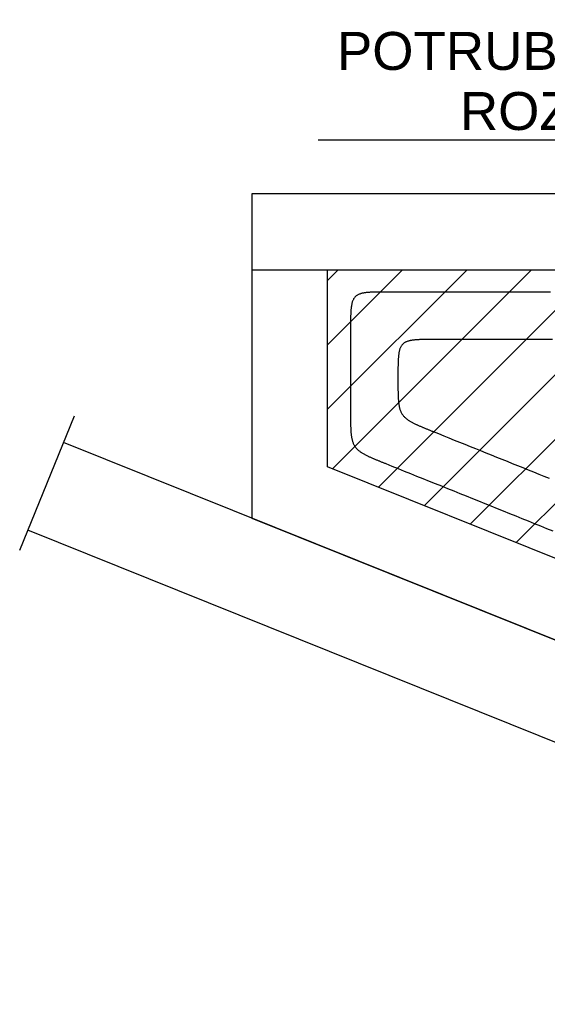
# Model space of a CAD drawing. Extents: x 997 to 109698, y 921 to 94021.
# Tile 4 of 256: x 5325 to 8106, y 23065 to 28254. Entities that reach past the tile are written whole.
import ezdxf
from ezdxf.enums import TextEntityAlignment as Align

# ---------------------------------------------------------------- set-up
doc = ezdxf.new("R2010")
doc.units = 0
doc.header["$MEASUREMENT"] = 0
for name, color, linetype in [('12', 7, 'CONTINUOUS'), ('28', 7, 'CONTINUOUS'), ('40', 7, 'CONTINUOUS'), ('42', 7, 'CONTINUOUS')]:
    doc.layers.add(name, color=color, linetype=linetype)
doc.styles.get("Standard").update_dxf_attribs({"font": 'Arial.ttf', "height": 0.2})

msp = doc.modelspace()

# ---------------------------------------------------------------- linework, layer by layer
at = {"layer": '12', "color": 6}
for points in [[(7268.543861, 26818.518341), (7265.081564, 26818.518462), (7261.619265, 26818.518571), (7258.156965, 26818.518287), (7254.694665, 26818.517228), (7251.232367, 26818.515014), (7247.77007, 26818.511262), (7244.307778, 26818.505593), (7240.84549, 26818.497624), (7237.383208, 26818.486974), (7233.920934, 26818.473263), (7230.458668, 26818.456109), (7226.996412, 26818.43513), (7223.534167, 26818.409946), (7220.071934, 26818.380176), (7216.609716, 26818.345406), (7213.14754, 26818.304827), (7209.685449, 26818.257347), (7206.223486, 26818.201866), (7202.761694, 26818.137289), (7199.300116, 26818.062517), (7195.838797, 26817.976452), (7192.377779, 26817.877996), (7188.917105, 26817.766052), (7185.45682, 26817.639522), (7181.996966, 26817.497308), (7178.537586, 26817.338312), (7175.078775, 26817.161214), (7171.620924, 26816.963365), (7168.164537, 26816.741633), (7164.710114, 26816.492882), (7161.258161, 26816.213976), (7157.809177, 26815.90178), (7154.363667, 26815.553159), (7150.922132, 26815.164976), (7147.485076, 26814.734097), (7144.053032, 26814.257321), (7140.627663, 26813.729119), (7137.212037, 26813.141057), (7133.809313, 26812.484521), (7130.422648, 26811.750896), (7127.0552, 26810.931567), (7123.710124, 26810.017918), (7120.390581, 26809.001335), (7117.1012, 26807.872791), (7113.854414, 26806.621087), (7110.665223, 26805.234309), (7107.548632, 26803.700542), (7104.519644, 26802.007869), (7101.593261, 26800.144374), (7098.7842, 26798.100091), (7096.105005, 26795.879787), (7093.567228, 26793.494973), (7091.182414, 26790.957196), (7088.96211, 26788.278002), (7086.917827, 26785.468941), (7085.054333, 26782.542558), (7083.36166, 26779.513569), (7081.827892, 26776.396978), (7080.441114, 26773.207788), (7079.189411, 26769.961002), (7078.060867, 26766.671621), (7077.044284, 26763.352077), (7076.130635, 26760.007002), (7075.311305, 26756.639553), (7074.57768, 26753.252888), (7073.921144, 26749.850164), (7073.333083, 26746.434539), (7072.804881, 26743.00917), (7072.328105, 26739.577126), (7071.897225, 26736.140069), (7071.509043, 26732.698535), (7071.160421, 26729.253024), (7070.848225, 26725.804041), (7070.569319, 26722.352087), (7070.320568, 26718.897665), (7070.098836, 26715.441277), (7069.900988, 26711.983427), (7069.72389, 26708.524615), (7069.564894, 26705.065236), (7069.422679, 26701.605382), (7069.296149, 26698.145096), (7069.184205, 26694.684423), (7069.085749, 26691.223405), (7068.999684, 26687.762085), (7068.924912, 26684.300508), (7068.860335, 26680.838716), (7068.804855, 26677.376752), (7068.757374, 26673.914661), (7068.716795, 26670.452485), (7068.682026, 26666.990267), (7068.652255, 26663.528034), (7068.627071, 26660.065789), (7068.606093, 26656.603533), (7068.588938, 26653.141268), (7068.575227, 26649.678993), (7068.564578, 26646.216712), (7068.556609, 26642.754424), (7068.550939, 26639.292131), (7068.547188, 26635.829835), (7068.544973, 26632.367536), (7068.543915, 26628.905236), (7068.54363, 26625.442936), (7068.543739, 26621.980637), (7068.54386, 26618.518341)], [(8122.993861, 26818.518341), (8085.843861, 26818.518341), (8048.69386, 26818.518341), (8011.543861, 26818.518341), (7974.39386, 26818.518341), (7937.243861, 26818.518341), (7900.09386, 26818.518341), (7862.94386, 26818.518341), (7825.79386, 26818.518341), (7788.64386, 26818.518341), (7751.493861, 26818.518341), (7714.343861, 26818.518341), (7677.193861, 26818.518341), (7640.043861, 26818.518341), (7602.89386, 26818.518341), (7565.743861, 26818.518341), (7528.593861, 26818.518341), (7491.443861, 26818.518341), (7454.293861, 26818.518341), (7417.14386, 26818.518341), (7379.99386, 26818.518341), (7342.843861, 26818.518341), (7305.69386, 26818.518341), (7268.543861, 26818.518341)], [(7068.54386, 26618.518341), (7068.54386, 26614.389732), (7068.54386, 26610.261124), (7068.54386, 26606.132516), (7068.54386, 26602.003907), (7068.54386, 26597.875299), (7068.54386, 26593.746691), (7068.54386, 26589.618083), (7068.54386, 26585.489474), (7068.54386, 26581.360866), (7068.54386, 26577.232257), (7068.54386, 26573.103649), (7068.54386, 26568.975041), (7068.54386, 26564.846433), (7068.54386, 26560.717824), (7068.54386, 26556.589216), (7068.54386, 26552.460608), (7068.54386, 26548.331999), (7068.543861, 26544.203391), (7068.54386, 26540.074783), (7068.54386, 26535.946174), (7068.54386, 26531.817566), (7068.54386, 26527.688958), (7068.543861, 26523.56035), (7068.543861, 26519.431741), (7068.543861, 26515.303133), (7068.54386, 26511.174524), (7068.543861, 26507.045916), (7068.54386, 26502.917308), (7068.543861, 26498.788699), (7068.543861, 26494.660091), (7068.543861, 26490.531482), (7068.54386, 26486.402874), (7068.54386, 26482.274266), (7068.54386, 26478.145657), (7068.543861, 26474.017049), (7068.543861, 26469.888441), (7068.543861, 26465.759833), (7068.54386, 26461.631224), (7068.54386, 26457.502616), (7068.54386, 26453.374007), (7068.54386, 26449.245399), (7068.54386, 26445.116791), (7068.54386, 26440.988182), (7068.54386, 26436.859574), (7068.54386, 26432.730966), (7068.543861, 26428.602357), (7068.54386, 26424.473749), (7068.543861, 26420.345141), (7068.54386, 26416.216532), (7068.543861, 26412.087924), (7068.543861, 26407.959316), (7068.543861, 26403.830707), (7068.543861, 26399.702099), (7068.54386, 26395.57349), (7068.54386, 26391.444882), (7068.543861, 26387.316274), (7068.54386, 26383.187666), (7068.543861, 26379.059057), (7068.543861, 26374.930449), (7068.54386, 26370.801841), (7068.54386, 26366.673232), (7068.54386, 26362.544624), (7068.54386, 26358.416015), (7068.54386, 26354.287407), (7068.54386, 26350.158799), (7068.54386, 26346.030191), (7068.54386, 26341.901582), (7068.54386, 26337.772974), (7068.543861, 26333.644366), (7068.543861, 26329.515757), (7068.543861, 26325.387149), (7068.543861, 26321.258541), (7068.543861, 26317.129932), (7068.54386, 26313.001324), (7068.54386, 26308.872715), (7068.543861, 26304.744107), (7068.543861, 26300.615499), (7068.543861, 26296.486891), (7068.54386, 26292.358282), (7068.543861, 26288.229674), (7068.54386, 26284.101065), (7068.543861, 26279.972457), (7068.543861, 26275.843849), (7068.54386, 26271.71524), (7068.543861, 26267.586632), (7068.543861, 26263.458024), (7068.543861, 26259.329415), (7068.54386, 26255.200807), (7068.54386, 26251.072199), (7068.543861, 26246.943591), (7068.543861, 26242.814982), (7068.543861, 26238.686374), (7068.54386, 26234.557765), (7068.54386, 26230.429157), (7068.543861, 26226.300549), (7068.543861, 26222.171941), (7068.543861, 26218.043332), (7068.543861, 26213.914724), (7068.54386, 26209.786115), (7068.54386, 26205.657507), (7068.54386, 26201.528899), (7068.54386, 26197.40029), (7068.54386, 26193.271682), (7068.54386, 26189.143074)], [(7068.54386, 26189.143074), (7068.543738, 26185.526961), (7068.54364, 26181.910849), (7068.543968, 26178.294739), (7068.545126, 26174.678632), (7068.547517, 26171.062526), (7068.551543, 26167.446422), (7068.557607, 26163.83032), (7068.566113, 26160.214221), (7068.577463, 26156.598124), (7068.59206, 26152.98203), (7068.610308, 26149.365939), (7068.632608, 26145.749851), (7068.659364, 26142.133766), (7068.690979, 26138.517684), (7068.728066, 26134.90162), (7068.771659, 26131.285614), (7068.822843, 26127.669711), (7068.882707, 26124.053957), (7068.952335, 26120.438395), (7069.032816, 26116.823071), (7069.125235, 26113.20803), (7069.23068, 26109.593315), (7069.350236, 26105.978973), (7069.48499, 26102.365048), (7069.636029, 26098.751584), (7069.804613, 26095.138663), (7069.99306, 26091.526596), (7070.204097, 26087.915779), (7070.44045, 26084.306607), (7070.704844, 26080.699479), (7071.000006, 26077.094791), (7071.328662, 26073.492939), (7071.693537, 26069.894321), (7072.097358, 26066.299333), (7072.542918, 26062.70841), (7073.03445, 26059.122813), (7073.577565, 26055.544589), (7074.177929, 26051.975822), (7074.841208, 26048.41859), (7075.57307, 26044.874977), (7076.37918, 26041.347061), (7077.265205, 26037.836926), (7078.236825, 26034.346988), (7079.299823, 26030.882263), (7080.46003, 26027.448977), (7081.723278, 26024.05336), (7083.095398, 26020.701643), (7084.582223, 26017.400057), (7086.189579, 26014.154831), (7087.921064, 26010.971913), (7089.774268, 26007.856484), (7091.745777, 26004.813598), (7093.832176, 26001.848309), (7096.030053, 25998.965672), (7098.335995, 25996.17074), (7100.746094, 25993.467686), (7103.253492, 25990.855392), (7105.850232, 25988.33078), (7108.528356, 25985.890768), (7111.279906, 25983.532271), (7114.096925, 25981.252209), (7116.97146, 25979.047496), (7119.896699, 25976.914641), (7122.868277, 25974.849278), (7125.882147, 25972.846928), (7128.934263, 25970.903112), (7132.020578, 25969.01335), (7135.137046, 25967.173164), (7138.279619, 25965.378074), (7141.444301, 25963.62364), (7144.628343, 25961.906407), (7147.830297, 25960.223946), (7151.048778, 25958.573877), (7154.282399, 25956.953817), (7157.529775, 25955.361388), (7160.789518, 25953.794209), (7164.060244, 25952.249898), (7167.340565, 25950.726076), (7170.629097, 25949.220362), (7173.924684, 25947.730719), (7177.226782, 25946.256011), (7180.534943, 25944.795246), (7183.848719, 25943.347432), (7187.167664, 25941.911578), (7190.491329, 25940.486694), (7193.819267, 25939.071788), (7197.151032, 25937.665869), (7200.486175, 25936.267945), (7203.82425, 25934.877025), (7207.164808, 25933.492118), (7210.507426, 25932.11228), (7213.851862, 25930.736949), (7217.197964, 25929.36575), (7220.545584, 25927.99831), (7223.894569, 25926.634254), (7227.244769, 25925.27321), (7230.596034, 25923.914803), (7233.948213, 25922.55866), (7237.301155, 25921.204407), (7240.65471, 25919.85167), (7244.008728, 25918.500076), (7247.363056, 25917.149251), (7250.717546, 25915.798821), (7254.072046, 25914.448413)], [(7254.072046, 25914.448413), (7286.692658, 25901.315177), (7319.31327, 25888.18194), (7351.933882, 25875.048704), (7384.554493, 25861.915468), (7417.175106, 25848.782231), (7449.795717, 25835.648995), (7482.416329, 25822.515759), (7515.036941, 25809.382522), (7547.657553, 25796.249285), (7580.278164, 25783.116049), (7612.898776, 25769.982813), (7645.519388, 25756.849576), (7678.14, 25743.71634), (7710.760612, 25730.583104), (7743.381224, 25717.449867), (7776.001835, 25704.316631), (7808.622447, 25691.183395), (7841.243059, 25678.050158), (7873.863671, 25664.916922), (7906.484282, 25651.783685), (7939.104894, 25638.650449), (7971.725506, 25625.517213), (8004.346118, 25612.383976), (8036.96673, 25599.25074), (8069.587342, 25586.117504), (8102.207953, 25572.984267), (8134.828565, 25559.851031)]]:
    msp.add_lwpolyline(points, dxfattribs=at)
at = {"layer": '12', "color": 5}
for points in [[(7518.543861, 26568.518341), (7515.081564, 26568.518462), (7511.619265, 26568.518571), (7508.156965, 26568.518287), (7504.694665, 26568.517228), (7501.232366, 26568.515014), (7497.77007, 26568.511262), (7494.307778, 26568.505593), (7490.84549, 26568.497624), (7487.383208, 26568.486974), (7483.920934, 26568.473263), (7480.458668, 26568.456109), (7476.996412, 26568.43513), (7473.534167, 26568.409946), (7470.071934, 26568.380175), (7466.609717, 26568.345406), (7463.14754, 26568.304827), (7459.685449, 26568.257347), (7456.223486, 26568.201867), (7452.761694, 26568.137289), (7449.300116, 26568.062517), (7445.838797, 26567.976452), (7442.377779, 26567.877996), (7438.917105, 26567.766052), (7435.45682, 26567.639522), (7431.996966, 26567.497308), (7428.537586, 26567.338312), (7425.078775, 26567.161214), (7421.620924, 26566.963366), (7418.164537, 26566.741633), (7414.710114, 26566.492882), (7411.258161, 26566.213976), (7407.809177, 26565.90178), (7404.363667, 26565.553159), (7400.922132, 26565.164976), (7397.485076, 26564.734097), (7394.053032, 26564.257321), (7390.627663, 26563.729118), (7387.212037, 26563.141057), (7383.809313, 26562.484521), (7380.422648, 26561.750896), (7377.0552, 26560.931567), (7373.710125, 26560.017918), (7370.390581, 26559.001335), (7367.1012, 26557.872791), (7363.854414, 26556.621087), (7360.665223, 26555.234309), (7357.548632, 26553.700542), (7354.519644, 26552.007868), (7351.593261, 26550.144374), (7348.7842, 26548.100091), (7346.105005, 26545.879787), (7343.567228, 26543.494973), (7341.182414, 26540.957196), (7338.96211, 26538.278002), (7336.917827, 26535.468941), (7335.054333, 26532.542557), (7333.36166, 26529.513569), (7331.827892, 26526.396978), (7330.441114, 26523.207788), (7329.189411, 26519.961002), (7328.060867, 26516.671621), (7327.044284, 26513.352077), (7326.130635, 26510.007002), (7325.311305, 26506.639553), (7324.57768, 26503.252888), (7323.921144, 26499.850164), (7323.333083, 26496.434539), (7322.804881, 26493.00917), (7322.328104, 26489.577126), (7321.897225, 26486.140069), (7321.509043, 26482.698535), (7321.160421, 26479.253024), (7320.848225, 26475.804041), (7320.569319, 26472.352087), (7320.320568, 26468.897665), (7320.098836, 26465.441277), (7319.900988, 26461.983427), (7319.723889, 26458.524615), (7319.564894, 26455.065236), (7319.422679, 26451.605382), (7319.296149, 26448.145096), (7319.184205, 26444.684423), (7319.085749, 26441.223405), (7318.999684, 26437.762085), (7318.924912, 26434.300508), (7318.860335, 26430.838716), (7318.804855, 26427.376752), (7318.757374, 26423.914661), (7318.716795, 26420.452485), (7318.682026, 26416.990267), (7318.652255, 26413.528034), (7318.627071, 26410.065789), (7318.606093, 26406.603533), (7318.588938, 26403.141268), (7318.575227, 26399.678993), (7318.564578, 26396.216712), (7318.556609, 26392.754424), (7318.550939, 26389.292131), (7318.547188, 26385.829835), (7318.544973, 26382.367536), (7318.543915, 26378.905236), (7318.54363, 26375.442936), (7318.543739, 26371.980637), (7318.54386, 26368.518341)], [(8133.047707, 26568.518341), (8100.705399, 26568.518341), (8068.363091, 26568.518341), (8036.020784, 26568.518341), (8003.678476, 26568.518341), (7971.336168, 26568.518341), (7938.993861, 26568.518341), (7906.651553, 26568.518341), (7874.309245, 26568.518341), (7841.966937, 26568.518341), (7809.62463, 26568.518341), (7777.282322, 26568.518341), (7744.940014, 26568.518341), (7712.597707, 26568.518341), (7680.255399, 26568.518341), (7647.913091, 26568.518341), (7615.570784, 26568.518341), (7583.228476, 26568.518341), (7550.886168, 26568.518341), (7518.543861, 26568.518341)], [(7318.54386, 26368.518341), (7318.54386, 26368.417131), (7318.54386, 26368.315922), (7318.543861, 26368.214712), (7318.54386, 26368.113502), (7318.543861, 26368.012293), (7318.54386, 26367.911083), (7318.54386, 26367.809873), (7318.54386, 26367.708664), (7318.54386, 26367.607454), (7318.54386, 26367.506245), (7318.54386, 26367.405035), (7318.54386, 26367.303825), (7318.54386, 26367.202616), (7318.54386, 26367.101406), (7318.54386, 26367.000197), (7318.54386, 26366.898987), (7318.54386, 26366.797777), (7318.54386, 26366.696567), (7318.543861, 26366.595358), (7318.543861, 26366.494148), (7318.543861, 26366.392939), (7318.54386, 26366.291729), (7318.543861, 26366.190519), (7318.543861, 26366.08931), (7318.543861, 26365.9881), (7318.54386, 26365.88689), (7318.543861, 26365.785681), (7318.543861, 26365.684471), (7318.543861, 26365.583262), (7318.543861, 26365.482052), (7318.543861, 26365.380842), (7318.543861, 26365.279633), (7318.54386, 26365.178423), (7318.543861, 26365.077213), (7318.543861, 26364.976004), (7318.543861, 26364.874794), (7318.54386, 26364.773584), (7318.54386, 26364.672375), (7318.54386, 26364.571165), (7318.54386, 26364.469955), (7318.54386, 26364.368746), (7318.54386, 26364.267536), (7318.54386, 26364.166327), (7318.543861, 26364.065117), (7318.54386, 26363.963907), (7318.54386, 26363.862697), (7318.543861, 26363.761488), (7318.54386, 26363.660278), (7318.54386, 26363.559068), (7318.54386, 26363.457859), (7318.54386, 26363.356649), (7318.54386, 26363.255439), (7318.543861, 26363.15423), (7318.54386, 26363.05302), (7318.543861, 26362.951811), (7318.543861, 26362.850601), (7318.543861, 26362.749392), (7318.543861, 26362.648182), (7318.54386, 26362.546972), (7318.543861, 26362.445763), (7318.543861, 26362.344553), (7318.543861, 26362.243343), (7318.543861, 26362.142134), (7318.543861, 26362.040924), (7318.543861, 26361.939714), (7318.543861, 26361.838505), (7318.543861, 26361.737295), (7318.543861, 26361.636085), (7318.543861, 26361.534876), (7318.543861, 26361.433666), (7318.543861, 26361.332456), (7318.543861, 26361.231247), (7318.543861, 26361.130037), (7318.543861, 26361.028828), (7318.543861, 26360.927618), (7318.543861, 26360.826408), (7318.543861, 26360.725199), (7318.543861, 26360.623989), (7318.543861, 26360.522779), (7318.543861, 26360.42157), (7318.543861, 26360.32036), (7318.543861, 26360.21915), (7318.543861, 26360.117941), (7318.543861, 26360.016731), (7318.543861, 26359.915522), (7318.543861, 26359.814312), (7318.543861, 26359.713102), (7318.543861, 26359.611893), (7318.543861, 26359.510683), (7318.543861, 26359.409473), (7318.543861, 26359.308264), (7318.54386, 26359.207054), (7318.543861, 26359.105844), (7318.54386, 26359.004635), (7318.543861, 26358.903425), (7318.543861, 26358.802215), (7318.543861, 26358.701006), (7318.543861, 26358.599796), (7318.543861, 26358.498586), (7318.543861, 26358.397377), (7318.543861, 26358.296167), (7318.543861, 26358.194957), (7318.543861, 26358.093748), (7318.543861, 26357.992538)], [(7318.543861, 26357.992538), (7318.543738, 26354.376425), (7318.54364, 26350.760314), (7318.543968, 26347.144204), (7318.545126, 26343.528096), (7318.547517, 26339.91199), (7318.551543, 26336.295886), (7318.557608, 26332.679785), (7318.566113, 26329.063686), (7318.577464, 26325.447589), (7318.59206, 26321.831495), (7318.610308, 26318.215404), (7318.632608, 26314.599316), (7318.659364, 26310.983231), (7318.69098, 26307.367149), (7318.728066, 26303.751085), (7318.771659, 26300.135079), (7318.822843, 26296.519176), (7318.882707, 26292.903421), (7318.952335, 26289.28786), (7319.032816, 26285.672536), (7319.125235, 26282.057494), (7319.230679, 26278.44278), (7319.350236, 26274.828437), (7319.48499, 26271.214512), (7319.636029, 26267.601048), (7319.804613, 26263.988128), (7319.99306, 26260.376061), (7320.204097, 26256.765243), (7320.44045, 26253.156072), (7320.704844, 26249.548944), (7321.000006, 26245.944256), (7321.328662, 26242.342404), (7321.693537, 26238.743785), (7322.097358, 26235.148797), (7322.542918, 26231.557875), (7323.03445, 26227.972277), (7323.577565, 26224.394054), (7324.177929, 26220.825286), (7324.841208, 26217.268055), (7325.57307, 26213.724442), (7326.37918, 26210.196526), (7327.265205, 26206.68639), (7328.236825, 26203.196453), (7329.299823, 26199.731728), (7330.46003, 26196.298442), (7331.723278, 26192.902825), (7333.095398, 26189.551108), (7334.582223, 26186.249521), (7336.189579, 26183.004296), (7337.921064, 26179.821378), (7339.774268, 26176.705948), (7341.745776, 26173.663063), (7343.832176, 26170.697774), (7346.030054, 26167.815137), (7348.335995, 26165.020205), (7350.746095, 26162.317151), (7353.253492, 26159.704857), (7355.850232, 26157.180245), (7358.528356, 26154.740233), (7361.279906, 26152.381736), (7364.096925, 26150.101674), (7366.97146, 26147.896961), (7369.896699, 26145.764106), (7372.868277, 26143.698743), (7375.882147, 26141.696393), (7378.934263, 26139.752577), (7382.020578, 26137.862815), (7385.137046, 26136.022629), (7388.279619, 26134.227539), (7391.444301, 26132.473105), (7394.628343, 26130.755872), (7397.830297, 26129.073411), (7401.048778, 26127.423341), (7404.282399, 26125.803282), (7407.529775, 26124.210853), (7410.789519, 26122.643674), (7414.060244, 26121.099363), (7417.340565, 26119.575541), (7420.629097, 26118.069827), (7423.924684, 26116.580184), (7427.226782, 26115.105476), (7430.534943, 26113.64471), (7433.848719, 26112.196896), (7437.167664, 26110.761043), (7440.491329, 26109.336159), (7443.819268, 26107.921253), (7447.151032, 26106.515333), (7450.486175, 26105.117409), (7453.82425, 26103.726489), (7457.164808, 26102.341583), (7460.507426, 26100.961745), (7463.851862, 26099.586414), (7467.197965, 26098.215215), (7470.545584, 26096.847774), (7473.894569, 26095.483719), (7477.244769, 26094.122675), (7480.596034, 26092.764268), (7483.948213, 26091.408125), (7487.301155, 26090.053872), (7490.654711, 26088.701135), (7494.008728, 26087.349541), (7497.363057, 26085.998716), (7500.717546, 26084.648286), (7504.072046, 26083.297878)], [(7504.072046, 26083.297878), (7531.884966, 26072.100245), (7559.697885, 26060.902611), (7587.510805, 26049.704978), (7615.323724, 26038.507345), (7643.136644, 26027.309712), (7670.949564, 26016.112079), (7698.762483, 26004.914445), (7726.575402, 25993.716812), (7754.388322, 25982.519179), (7782.201241, 25971.321546), (7810.014161, 25960.123912), (7837.827081, 25948.926279), (7865.64, 25937.728646), (7893.452919, 25926.531012), (7921.265839, 25915.33338), (7949.078758, 25904.135746), (7976.891678, 25892.938113), (8004.704597, 25881.74048), (8032.517517, 25870.542847), (8060.330436, 25859.345213), (8088.143356, 25848.14758), (8115.956275, 25836.949947)]]:
    msp.add_lwpolyline(points, dxfattribs=at)
at = {"layer": '28', "color": 2}
for p, q in [((7003.893685, 26935.955237), (6947.636205, 26879.697758)), ((7343.30494, 26935.955237), (6947.636205, 26540.286503)), ((7682.716195, 26935.955237), (6947.636205, 26200.875248)), ((8022.12745, 26935.955237), (6973.426316, 25887.254104)), ((8361.538705, 26935.955237), (7215.562633, 25789.979166)), ((8700.94996, 26935.955237), (7457.69895, 25692.704228)), ((9040.361215, 26935.955237), (7699.835267, 25595.42929)), ((9379.77247, 26935.955237), (7941.971584, 25498.154352))]:
    msp.add_line(p, q, dxfattribs=at)
at = {"layer": '40', "color": 8, "linetype": 'Continuous'}
for p, q in [((6547.636205, 27335.955237), (6547.636205, 25627.237831)), ((6547.636205, 27335.955237), (6547.636205, 26935.955237)), ((8222.918455, 27335.955237), (6547.636205, 27335.955237)), ((6547.636205, 26935.955237), (8222.918455, 26935.955237)), ((6947.636205, 25897.614926), (6947.636205, 26935.955237)), ((5324.556872, 25458.04469), (5613.46248, 26166.02217)), ((13097.601607, 22995.879236), (5556.142528, 26025.556791)), ((11448.058233, 24089.632219), (6947.636205, 25897.614926)), ((6547.636205, 25627.237831), (13097.601607, 22995.879236)), ((12597.601607, 22657.907867), (5367.227547, 25562.61129))]:
    msp.add_line(p, q, dxfattribs=at)
at = {"layer": '42', "color": 117}
msp.add_line((6897.636205, 27620.953237), (10797.636205, 27620.953237), dxfattribs=at)

# ---------------------------------------------------------------- texts
for s, p in [('POTRUBÍ PE-Xa 17×2,0 mm', (8801.526562, 27988.973367)), ('ROZTEČ: 250 mm', (8801.526562, 27672.3067))]:
    msp.add_text(s, height=200, dxfattribs=at).set_placement(p, align=Align.CENTER)

doc.saveas('drawing.dxf')
